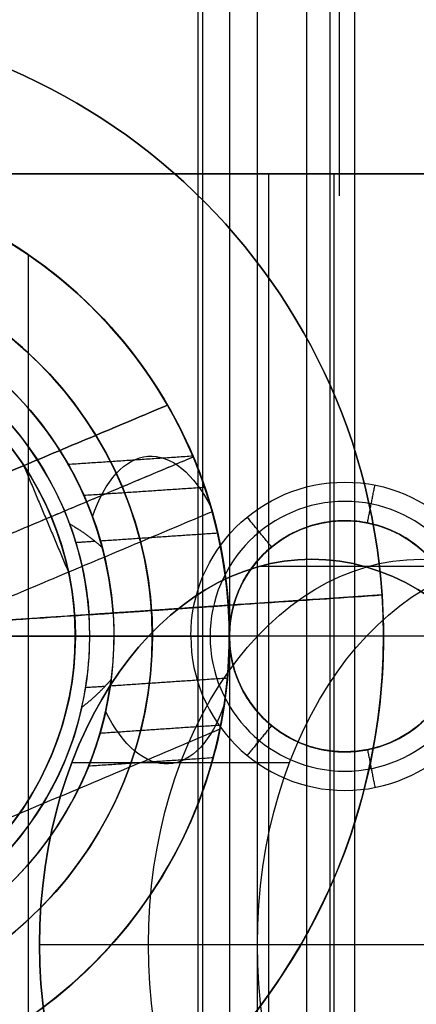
# Model space of a CAD drawing. Header units: millimetres. Extents: x -50 to 54, y -496 to 485.
# Tile 158 of 160: x 6 to 11, y -465 to -452. Entities that reach past the tile are written whole.
import ezdxf

# ---------------------------------------------------------------- set-up
doc = ezdxf.new("R2010")
doc.units = ezdxf.units.MM
for name, color, linetype in [('IGES level 65', 7, 'Continuous'), ('PANTALLA', 7, 'Continuous'), ('WOOD', 7, 'Continuous')]:
    doc.layers.add(name, color=color, linetype=linetype)
doc.layers.add('NEGRO', color=7, linetype='Continuous', true_color=0x232323)

# ---------------------------------------------------------------- blocks, each defined once
blk = doc.blocks.new('CATA')
at = {"layer": 'NEGRO'}
blk.add_circle((7.5, -55, -750.797), 1.5, dxfattribs=at)
at = {"layer": 'NEGRO', "extrusion": (-0.707107, 0, -0.707107)}
blk.add_circle((59, -557.379, 547.379), 5, dxfattribs=at)
at = {"layer": 'NEGRO', "extrusion": (0, 0, -1)}
for centre, radius, start, end in [((0, -55, 1.553), 8, 356.1603, 176.1603), ((0, -55, 0.553), 8, 356.1603, 176.1603), ((0, -55, 28.553), 6, 67.1911, 150.0104), ((0, -55, 2.553), 6, 356.1603, 176.1603), ((0, -55, 747.797), 6, 0, 180), ((0, -55, 26.553), 6, 67.1911, 176.1603), ((0, -55, 746.797), 6, 97.1808, 180), ((0, -55, 21.553), 5, 67.1911, 247.1911), ((0, -55, 750.797), 5, 0, 180), ((0, -55, 3.553), 4.5, 356.1603, 176.1603), ((0, -55, 8.053), 4.5, 356.1603, 176.1603), ((0, -55, 12.553), 4.188, 356.1603, 159.6119), ((0, -55, 749.797), 4, 0, 180), ((0, -55, 24.553), 4, 337.1911, 157.1911), ((0, -55, 748.797), 4, 0, 180), ((0, -55, 27.553), 6, 150.0104, 164.3719), ((0, -55, 24.553), 4, 157.1911, 337.1911), ((0, -55, 1.553), 8, 176.1603, 356.1603), ((0, -55, 3.553), 4.5, 176.1603, 356.1603), ((0, -55, 8.053), 4.5, 176.1603, 356.1603), ((0, -55, 749.797), 4, 180, 360), ((0, -55, 746.797), 6, 180, 262.8192), ((0, -55, 747.797), 6, 180, 262.8192), ((0, -55, 12.553), 4.188, 192.7086, 356.1603)]:
    blk.add_arc(centre, radius, start, end, dxfattribs=at)
at = {"layer": 'NEGRO'}
for centre, radius, start, end in [((0, -55, -2.553), 8, 3.8397, 183.8397), ((0, -55, -14.553), 6, 3.8397, 183.8397), ((0, -55, -748.797), 6, 0, 180), ((0, -55, -26.553), 6, 3.8397, 112.8089), ((0, -55, -27.553), 6, 29.9896, 112.8089), ((0, -55, -756.797), 5, 0, 180), ((0, -55, -753.797), 5, 0, 180), ((0, -55, -24.553), 5, 292.8089, 112.8089), ((0, -55, -18.553), 5, 292.8089, 112.8089), ((0, -55, -12.553), 4.5, 14.8249, 183.8397), ((0, -55, -26.553), 4.188, 3.8397, 183.8397), ((0, -55, -19.553), 4.188, 3.8397, 183.8397), ((0, -55, -26.553), 4, 22.8089, 202.8089), ((0, -55, -25.553), 4, 22.8089, 202.8089), ((0, -55, -750.797), 4, 0, 180), ((0, -55, -12.553), 4, 292.8089, 112.8089), ((0, -55, -18.553), 4, 292.8089, 112.8089), ((0, -55, -15.553), 4, 292.8089, 112.8089), ((0, -55, -28.553), 6, 292.8089, 15.6281), ((0, -55, -27.553), 6, 292.8089, 15.6281), ((0, -55, -26.553), 4, 202.8089, 22.8089), ((0, -55, -25.553), 4, 202.8089, 22.8089), ((0, -55, -2.553), 8, 183.8397, 3.8397), ((0, -55, -0.553), 8, 183.8397, 3.8397), ((0, -55, -2.553), 6, 183.8397, 3.8397), ((0, -55, -14.553), 6, 183.8397, 3.8397), ((0, -55, -26.553), 6, 292.8089, 3.8397), ((0, -55, -26.553), 6, 292.8089, 3.8397), ((0, -55, -26.553), 4.188, 183.8397, 3.8397), ((0, -55, -19.553), 4.188, 183.8397, 3.8397), ((0, -55, -748.797), 6, 180, 0), ((0, -55, -750.797), 5, 180, 360), ((0, -55, -756.797), 5, 180, 0), ((0, -55, -753.797), 5, 180, 360), ((0, -55, -750.797), 4, 180, 0), ((0, -55, -748.797), 4, 180, 360), ((0, -55, -12.553), 4.5, 183.8397, 352.8546)]:
    blk.add_arc(centre, radius, start, end, dxfattribs=at)
at = {"layer": 'NEGRO', "extrusion": (-0.864081, -0.057994, -0.5)}
for start, end in [(129.1872, 230.1342), (309.8623, 50.8128)]:
    blk.add_arc((54.877, -9.431, 3.816), 2, start, end, dxfattribs=at)
at = {"layer": 'NEGRO', "color": 254, "true_color": 0xcbd2ef, "extrusion": (0, 0, -1)}
blk.add_arc((-7.5, -55, 750.797), 2, 0, 180, dxfattribs=at)
at = {"layer": 'NEGRO', "color": 254, "true_color": 0xcbd2ef}
for centre, radius, start, end in [((7.5, -55, -751.047), 1.75, 0, 180), ((7.5, -55, -751.297), 1.5, 0, 180), ((7.5, -55, -754.063), 1.5, 34.6721, 180), ((7.5, -55, -750.797), 2, 180, 0), ((7.5, -55, -751.047), 1.75, 180, 0), ((7.5, -55, -751.297), 1.5, 180, 0), ((7.5, -55, -754.063), 1.5, 180, 325.3279)]:
    blk.add_arc(centre, radius, start, end, dxfattribs=at)
at = {"layer": 'NEGRO', "color": 254, "true_color": 0xcbd2ef, "extrusion": (0.707107, 9.6153e-32, 0.707107)}
blk.add_arc((-59, -557.379, -547.379), 5, 270, 90, dxfattribs=at)
at = {"layer": 'NEGRO', "color": 254, "true_color": 0xcbd2ef, "extrusion": (-0.707107, 0, -0.707107)}
for start, end in [(90, 270), (270, 90)]:
    blk.add_arc((59, -557.379, 545.379), 5, start, end, dxfattribs=at)
at = {"layer": 'NEGRO', "color": 254, "true_color": 0xcbd2ef, "extrusion": (-0.707107, -7.87116e-32, -0.707107)}
blk.add_arc((59, -557.379, 543.379), 5, 90, 270, dxfattribs=at)
at = {"layer": 'NEGRO', "color": 254, "true_color": 0xcbd2ef, "extrusion": (0.707107, -2.21141e-29, 0.707107)}
blk.add_arc((-59, -557.379, -547.379), 5, 90, 270, dxfattribs=at)
at = {"layer": 'NEGRO', "color": 254, "true_color": 0xcbd2ef, "extrusion": (-0.707107, 1.48049e-29, -0.707107)}
blk.add_arc((59, -557.379, 543.379), 5, 270, 90, dxfattribs=at)
at = {"layer": 'NEGRO'}
for points, degree in [([(12, 875, -750.797), (-12, -65, -750.797)], 1), ([(7, 405, -748.797), (7, -64.918, -748.797)], 1), ([(3.391, -59.95, -746.797), (3.391, -50.05, -746.797)], 1), ([(3.487, -50.117, -26.553), (3.487, -50.117, -2.553)], 1), ([(6.787, -50.765, -0.553), (6.787, -50.765, -2.553)], 1), ([(1.418, -53.59, -27.553), (5.197, -52.001, -27.553)], 1), ([(1.418, -53.59, -28.553), (5.197, -52.001, -28.553)], 1), ([(5.197, -52.001, -28.053), (1.418, -53.59, -28.053)], 1), ([(5.197, -52.001, -28.553), (5.197, -52.001, -27.553)], 1), ([(4.142, -52.2, -18.553), (4.142, -52.2, -24.553)], 1), ([(5.292, -52.172, -746.797), (5.292, -52.172, -748.797)], 1), ([(3.818, -52.618, -3.553), (3.818, -52.618, -12.553)], 1), ([(5.531, -52.674, -27.553), (1.844, -54.225, -27.553)], 1), ([(5.531, -52.674, -26.553), (3.687, -53.449, -26.553)], 1), ([(5.526, -52.663, -10.194), (3.91, -52.772, -11.129)], 1), ([(3.308, -52.795, -28.553), (3.308, -52.795, -27.553)], 1), ([(3.329, -52.786, -27.553), (3.911, -54.169, -27.553)], 1), ([(3.528, -53.114, -748.797), (3.528, -53.114, -750.797)], 1), ([(4.609, -53.062, -18.553), (3.687, -53.449, -18.553)], 1), ([(4.609, -53.062, -24.553), (3.687, -53.449, -24.553)], 1), ([(5.681, -53.069, -8.205), (4.113, -53.174, -9.112)], 1), ([(5.778, -53.384, -28.553), (2, -54.973, -28.553)], 1), ([(5.778, -53.384, -27.553), (2, -54.973, -27.553)], 1), ([(5.778, -53.384, -28.053), (2, -54.973, -28.053)], 1), ([(5.778, -53.384, -27.553), (5.778, -53.384, -28.553)], 1), ([(3.687, -53.449, -12.553), (1.844, -54.225, -12.553)], 1), ([(3.687, -53.449, -24.553), (3.687, -53.449, -26.553)], 1), ([(3.926, -53.541, -12.553), (4.051, -53.878, -12.789), (4.15, -54.291, -12.908), (4.179, -54.72, -12.908)], 3), ([(4.259, -53.769, -12.553), (4.008, -53.786, -12.698)], 1), ([(5.849, -53.663, -11.632), (4.327, -53.765, -12.513)], 1), ([(5.878, -53.798, -28.553), (5.878, -53.798, -26.553)], 1), ([(3.889, -54.178, -27.553), (3.889, -54.178, -28.553)], 1), ([(3.919, -54.198, -18.553), (3.919, -54.198, -12.553)], 1), ([(2.245, -54.849, -0.553), (7.982, -54.464, -0.553)], 1), ([(7.982, -54.464, -2.553), (5.987, -54.598, -2.553)], 1), ([(7.982, -54.464, -0.553), (7.982, -54.464, -2.553)], 1), ([(4.179, -54.72, -12.908), (5.987, -54.598, -11.862)], 1), ([(5.987, -54.598, -26.553), (4.179, -54.72, -26.553)], 1), ([(5.987, -54.598, -7.243), (4.49, -54.699, -8.109)], 1), ([(5.987, -54.598, -11.862), (5.987, -54.598, -26.553)], 1), ([(5.987, -54.598, -2.553), (5.987, -54.598, -7.243)], 1), ([(4.49, -54.699, -3.553), (2.245, -54.849, -3.553)], 1), ([(4.085, -55.921, -12.553), (4.164, -55.571, -12.789), (4.207, -55.149, -12.908), (4.179, -54.72, -12.908)], 3), ([(4.179, -54.72, -26.553), (4.179, -54.72, -12.908)], 1), ([(4.49, -54.699, -8.109), (4.49, -54.699, -3.553)], 1), ([(2, -55, -746.797), (6, -55, -746.797)], 1), ([(5, -55, -756.797), (3, -55, -756.797)], 1), ([(4, -55, -748.797), (4, -55, -750.797)], 1), ([(6, -55, -748.797), (4, -55, -748.797)], 1), ([(4, -55, -750.797), (5, -55, -750.797)], 1), ([(5, -55, -750.797), (5, -55, -756.797)], 1), ([(6, -55, -746.797), (6, -55, -748.797)], 1), ([(5.975, -55.544, -11.632), (4.453, -55.646, -12.513)], 1), ([(4.385, -55.651, -12.553), (4.135, -55.667, -12.698)], 1), ([(5.877, -56.207, -28.553), (-3.249, -60.045, -28.553)], 1), ([(5.888, -56.154, -8.205), (4.32, -56.26, -9.112)], 1), ([(4.792, -56.426, -18.553), (4.792, -56.426, -24.553)], 1), ([(5.789, -56.577, -10.194), (4.172, -56.686, -11.129)], 1), ([(3.528, -56.886, -748.797), (3.528, -56.886, -750.797)], 1), ([(3.538, -56.867, -26.553), (3.538, -56.867, -24.553)], 1), ([(4.102, -56.851, -3.553), (4.102, -56.851, -12.553)], 1), ([(5.292, -57.828, -746.797), (5.292, -57.828, -748.797)], 1), ([(7.292, -58.29, -0.553), (7.292, -58.29, -2.553)], 1), ([(4.659, -58.781, -28.553), (4.659, -58.781, -26.553)], 1), ([(4.108, -59.373, -26.553), (4.108, -59.373, -2.553)], 1)]:
    blk.add_open_spline(points, degree=degree, dxfattribs=at)
at = {"layer": 'NEGRO', "color": 7, "true_color": 0xffffff}
for points in [[(12.506, -49, -788.957), (0.521, -49, -776.971)], [(0.945, -49, -776.547), (12.931, -49, -788.532)], [(1.369, -49, -776.122), (13.355, -49, -788.108)], [(7.362, -49, -782.115), (6.514, -49, -782.964)], [(6.514, -79, -782.964), (6.514, -49, -782.964)], [(7.362, -79, -782.115), (7.362, -49, -782.115)]]:
    blk.add_open_spline(points, degree=1, dxfattribs=at)
at = {"layer": 'NEGRO'}
for points, knots in [([(5.987, -54.598, -7.243), (5.948, -54.023, -7.243), (5.824, -53.515, -7.59), (5.612, -52.85, -8.487), (5.524, -52.658, -9.044), (5.499, -52.601, -10.175), (5.576, -52.752, -10.76), (5.815, -53.474, -11.617), (5.948, -54.025, -11.862), (5.987, -54.598, -11.862)], [8.283185, 8.283185, 8.283185, 8.283185, 8.533185, 8.533185, 8.783185, 8.783185, 9.033185, 9.033185, 9.283185, 9.283185, 9.283185, 9.283185]), ([(4.49, -54.699, -8.109), (4.456, -54.194, -8.109), (4.334, -53.744, -8.391), (4.1, -53.116, -9.123), (3.985, -52.906, -9.578), (3.869, -52.699, -10.547), (3.876, -52.705, -11.068), (4.063, -53.056, -11.989), (4.232, -53.401, -12.355), (4.35, -53.849, -12.553)], [-3, -3, -3, -3, -2.75, -2.75, -2.5, -2.5, -2.25, -2.25, -2, -2, -2, -2]), ([(5.987, -54.598, -11.862), (6.025, -55.171, -11.862), (5.967, -55.735, -11.615), (5.828, -56.477, -10.77), (5.771, -56.643, -10.182), (5.787, -56.583, -9.042), (5.849, -56.383, -8.49), (5.97, -55.693, -7.589), (6.025, -55.173, -7.243), (5.987, -54.598, -7.243)], [5, 5, 5, 5, 5.25, 5.25, 5.5, 5.5, 5.75, 5.75, 6, 6, 6, 6]), ([(4.49, -54.699, -8.109), (4.524, -55.203, -8.109), (4.463, -55.666, -8.39), (4.314, -56.324, -9.128), (4.229, -56.544, -9.582), (4.142, -56.763, -10.544), (4.148, -56.755, -11.073), (4.286, -56.384, -11.987), (4.408, -56.019, -12.355), (4.465, -55.56, -12.553)], [1, 1, 1, 1, 1.25, 1.25, 1.5, 1.5, 1.75, 1.75, 2, 2, 2, 2])]:
    blk.add_open_spline(points, degree=3, knots=knots, dxfattribs=at)
at = {"layer": 'NEGRO', "color": 254, "true_color": 0xcbd2ef}
for points in [[(7.793, -53.529, -751.297), (7.89, -53.038, -750.797)], [(6.548, -53.84, -751.297), (6.231, -53.454, -750.797)], [(7.793, -53.529, -755.004), (7.793, -53.529, -751.297)], [(6.548, -53.84, -756.248), (6.548, -53.84, -751.297)], [(9.21, -54.096, -777.663), (6.381, -54.096, -780.492)], [(2.5, -55, -750.797), (5.5, -55, -750.797)], [(6, -55, -751.297), (5.5, -55, -750.797)], [(6, -55, -756.797), (6, -55, -751.297)], [(6.548, -56.16, -751.297), (6.231, -56.546, -750.797)], [(6.548, -56.16, -756.248), (6.548, -56.16, -751.297)], [(7.793, -56.471, -755.004), (7.793, -56.471, -751.297)], [(7.793, -56.471, -751.297), (7.89, -56.962, -750.797)], [(6.781, -56.643, -775.235), (3.953, -56.643, -778.063)], [(3.536, -59, -777.646), (6.364, -59, -774.818)], [(6.364, -59, -774.818), (13.435, -59, -781.889)]]:
    blk.add_open_spline(points, degree=1, dxfattribs=at)
for points in [[(9, -55, -753.797), (9, -52, -753.797), (6, -52, -756.797), (6, -55, -756.797)], [(6, -55, -756.797), (6, -58, -756.797), (9, -58, -753.797), (9, -55, -753.797)]]:
    blk.add_rational_spline(points, [1, 0.333333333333, 0.333333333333, 1], degree=3, dxfattribs=at)
at = {"layer": 'NEGRO'}
for points in [[(3.926, -53.541, -12.553), (4.088, -53.635, -12.553), (4.23, -53.738, -12.553), (4.35, -53.849, -12.553)], [(4.465, -55.56, -12.553), (4.361, -55.685, -12.553), (4.234, -55.806, -12.553), (4.085, -55.921, -12.553)]]:
    blk.add_rational_spline(points, [1, 0.996803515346, 0.996803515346, 1], degree=3, dxfattribs=at)
at = {"layer": 'PANTALLA', "color": 254, "true_color": 0xcbd2ef}
for points in [[(5.589, 323.251, -887.568), (5.589, -80, -887.568)], [(6.359, 323.251, -887.069), (6.359, -80, -887.069)]]:
    blk.add_open_spline(points, degree=1, dxfattribs=at)
at = {"layer": 'WOOD', "extrusion": (0.707107, 0, -0.707107)}
blk.add_lwpolyline([(890, -518.379), (-80, -568.379), (-80, -518.379), (890, -518.379), (890, -568.379), (-80, -518.379)], dxfattribs=at)
at = {"layer": 'WOOD', "extrusion": (0.707107, 0, 0.707107)}
blk.add_lwpolyline([(-80, -568.379), (890, -518.379), (890, -568.379), (-80, -568.379), (-80, -518.379), (890, -568.379)], dxfattribs=at)
at = {"layer": 'WOOD', "extrusion": (-0.707107, -4.43099e-17, 0.707107)}
blk.add_lwpolyline([(79, -566.72), (49, -530.72), (49, -548.72)], dxfattribs=at)
at = {"layer": 'WOOD', "color": 254, "true_color": 0xcbd2ef, "extrusion": (-0.707107, -2.97455e-33, -0.707107)}
blk.add_arc((59, -557.379, 547.379), 5, 90, 270, dxfattribs=at)
at = {"layer": 'WOOD', "color": 254, "true_color": 0xcbd2ef, "extrusion": (-0.707107, 1.63237e-31, -0.707107)}
blk.add_arc((59, -557.379, 547.379), 5, 270, 90, dxfattribs=at)
at = {"layer": 'WOOD'}
for points in [[(7.425, 875.985, -782.242), (7.425, -49.285, -782.242)], [(15.799, -55, -750.797), (-13.872, -55, -750.797)]]:
    blk.add_open_spline(points, degree=1, dxfattribs=at)
at = {"layer": 'WOOD', "color": 254, "true_color": 0xcbd2ef}
for points in [[(5.657, -80, -768.454), (5.657, 395, -768.454)], [(7.31, -80, -782.063), (7.31, 358.129, -782.063)], [(7.631, -80, -781.742), (7.631, 358.129, -781.742)], [(6, -45, -756.797), (6, -65, -756.797)], [(6, -55, -756.797), (2.5, -55, -760.297)]]:
    blk.add_open_spline(points, degree=1, dxfattribs=at)
for points in [[(6, -55, -756.797), (6, -52, -756.797), (9, -52, -753.797), (9, -55, -753.797)], [(9, -55, -753.797), (9, -58, -753.797), (6, -58, -756.797), (6, -55, -756.797)]]:
    blk.add_rational_spline(points, [1, 0.333333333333, 0.333333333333, 1], degree=3, dxfattribs=at)

msp = doc.modelspace()

# ---------------------------------------------------------------- block references
at = {"layer": 'IGES level 65'}
msp.add_blockref('CATA', (2.526, -405, 774.025), dxfattribs=at)

doc.saveas('drawing.dxf')
